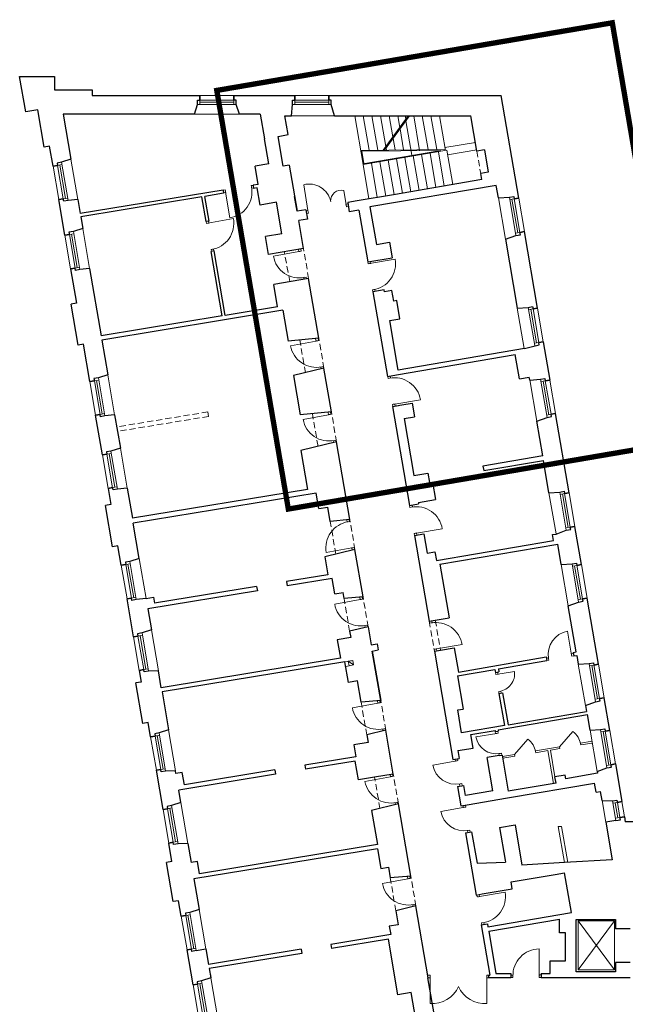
# Model space of a CAD drawing. Header units: centimetres. Extents: x 690840 to 714026, y 27673 to 40762.
# Tile 91 of 162: x 701322 to 701422, y 39016 to 39179. Entities that reach past the tile are written whole.
import ezdxf

# ---------------------------------------------------------------- set-up
doc = ezdxf.new("R2010")
doc.units = ezdxf.units.CM
doc.linetypes.add('DASHED', pattern=[19.05, 12.7, -6.35])
for name, color, linetype, lineweight in [('Drzwi i okna', 51, 'Continuous', 9), ('Kanały wentylacyjne', 3, 'Continuous', 9), ('Przekrojowa', 253, 'Continuous', 25), ('Ramka', 255, 'Continuous', 9), ('S3_obrys zakresu', 1, 'Continuous', 5), ('Widokowa', 140, 'Continuous', 9)]:
    doc.layers.add(name, color=color, linetype=linetype, lineweight=lineweight)

# ---------------------------------------------------------------- blocks, each defined once
blk = doc.blocks.new('zw$2918')
at = {"layer": 'Drzwi i okna', "color": 0}
for p, q in [((677.6, -373.9), (670.5, -375.1)), ((671.9, -383), (678.9, -381.8)), ((679, -382.8), (677.6, -373.9)), ((678.9, -381.8), (692.5, -466.2)), ((763.4, -360), (769.2, -359.1)), ((764.8, -368.9), (763.4, -360)), ((764.7, -367.9), (770.3, -367)), ((950.2, -441.6), (936.3, -357.3)), ((1076.8, -429.8), (1067.9, -376)), ((1075.3, -420.9), (1081.8, -419.8)), ((1075.3, -420.9), (1076.8, -429.8)), ((950.2, -441.6), (943.7, -442.7)), ((951.7, -450.5), (945.2, -451.6)), ((950.2, -441.6), (951.7, -450.5)), ((1076.8, -429.8), (1083.3, -428.7)), ((615.9, -484.8), (614.8, -478.3)), ((624.8, -483.3), (615.9, -484.8)), ((620.3, -484.1), (704.4, -468.5)), ((623.8, -483.5), (622.7, -477)), ((639.5, -569), (630.7, -570.5)), ((630.7, -570.5), (631.8, -576.8)), ((639.7, -575.5), (638.6, -569.1)), ((920.3, -577.2), (836.2, -592.7)), ((919, -570.3), (920.3, -577.2)), ((919.3, -577.4), (928.1, -575.7)), ((928.1, -575.7), (926.8, -568.6)), ((1148.8, -617.6), (1147.7, -611.1)), ((1157.7, -616.2), (1148.8, -617.6)), ((1153.2, -616.9), (1237.4, -602)), ((1156.7, -616.3), (1155.6, -609.8)), ((935, -662.8), (943.9, -661.2)), ((936, -662.7), (937, -668.3)), ((943.9, -661.2), (944.9, -667)), ((1171.8, -701.9), (1162.9, -703.4)), ((1162.9, -703.4), (1164, -709.8)), ((1171.8, -708.5), (1170.8, -702.1)), ((976.6, -872), (892.5, -887.5)), ((975.4, -865.1), (976.6, -872)), ((975.6, -872.2), (984.5, -870.6)), ((984.5, -870.6), (983.2, -863.5)), ((991.4, -957.7), (1000.2, -956.1)), ((992.3, -957.5), (993.4, -963.1)), ((1000.2, -956.1), (1001.3, -961.8)), ((1214.4, -995), (1213.3, -988.5)), ((1223.3, -993.5), (1214.4, -995)), ((1222.3, -993.7), (1221.2, -987.2)), ((1236.4, -1079.4), (1320.8, -1065.5)), ((1237.4, -1079.3), (1228.5, -1080.7)), ((1228.5, -1080.7), (1229.6, -1087.1)), ((1237.5, -1085.8), (1236.4, -1079.4)), ((1018.1, -1114.5), (934, -1130)), ((1016.6, -1106.5), (1018.1, -1114.5)), ((1017.1, -1114.7), (1026, -1113.1)), ((1026, -1113.1), (1024.7, -1106)), ((1032.8, -1200.2), (1041.7, -1198.5)), ((1033.8, -1200), (1035, -1206.3)), ((1041.7, -1198.5), (1042.8, -1204.4)), ((1286.2, -1419.9), (1285.2, -1413.4)), ((1295.1, -1418.5), (1286.2, -1419.9)), ((1294.1, -1418.6), (1293, -1412.1)), ((1079.3, -1467.8), (1078.1, -1461.3)), ((1078.3, -1468), (1087.1, -1466.4)), ((1087.1, -1466.4), (1086.1, -1460.7)), ((1308.2, -1504.4), (1392.6, -1490.5)), ((1309.2, -1504.2), (1300.4, -1505.7)), ((1300.4, -1505.7), (1301.4, -1512.1)), ((1309.3, -1510.8), (1308.2, -1504.4)), ((1094.6, -1553.4), (1010.4, -1568.4)), ((1093.6, -1553.5), (1102.4, -1552)), ((1095.9, -1561.1), (1094.6, -1553.4)), ((1102.4, -1552), (1103.7, -1559.1)), ((1120.8, -1715.6), (1122.3, -1723.7)), ((1130.1, -1722.2), (1128.8, -1714.9)), ((1122.3, -1723.7), (1038.2, -1739.1)), ((1121.3, -1723.8), (1130.1, -1722.2)), ((1137, -1809.3), (1145.8, -1807.7)), ((1138, -1809.1), (1139.1, -1815.5)), ((1145.8, -1807.7), (1146.9, -1813.6)), ((1351.6, -1801.4), (1350.5, -1794.9)), ((1360.5, -1799.9), (1351.6, -1801.4)), ((1359.5, -1800.1), (1358.4, -1793.6)), ((1818.8, -1907), (1805.9, -1828.1)), ((1373.6, -1885.8), (1458, -1871.9)), ((1374.6, -1885.7), (1365.7, -1887.1)), ((1365.7, -1887.1), (1366.8, -1893.5)), ((1374.7, -1892.2), (1373.6, -1885.8)), ((1817.9, -1901.6), (1819.4, -1910.5)), ((1824.5, -1901.5), (1818.1, -1902.6)), ((1819.4, -1910.5), (1825.8, -1909.4)), ((1742.2, -1915), (1735.7, -1916.1)), ((1743.5, -1922.9), (1737, -1924)), ((1742, -1914), (1743.5, -1922.9)), ((1568.7, -1970.2), (1567.6, -1963.7)), ((1568.7, -1970.2), (1630.4, -1960.2)), ((1577.6, -1968.8), (1568.7, -1970.2)), ((1575.6, -1969), (1574.5, -1962.5)), ((1585.5, -2025.1), (1578.6, -2026.3)), ((1578.6, -2026.3), (1579.6, -2032.7)), ((1586.5, -2031.5), (1585.5, -2025.1)), ((1180.6, -2064.7), (1096.5, -2080.2)), ((1179.1, -2056.7), (1180.6, -2064.7)), ((1179.6, -2064.9), (1188.4, -2063.3)), ((1188.4, -2063.3), (1187.1, -2056.2)), ((1195.3, -2150.4), (1204.2, -2148.8)), ((1196.3, -2150.2), (1197.3, -2155.8)), ((1204.2, -2148.8), (1205.2, -2154.5)), ((1572.8, -2164.4), (1503.7, -2175.8)), ((1568.4, -2165.1), (1567.3, -2158.6)), ((1568.4, -2165.1), (1577.2, -2163.6)), ((1577.2, -2163.6), (1576.2, -2157.1)), ((1579.3, -2231.1), (1588.2, -2229.7)), ((1580.4, -2237.5), (1579.3, -2231.1)), ((1588.2, -2229.7), (1589.2, -2236.1)), ((1440.3, -2254.8), (1361.5, -2268.6)), ((1434.7, -2249.2), (1435.8, -2255.6)), ((1434.8, -2255.8), (1443.7, -2254.2)), ((1443.7, -2254.2), (1442.6, -2247.8)), ((1220.8, -2300.3), (1222, -2307.2)), ((1229.9, -2305.8), (1228.6, -2298.7)), ((1222, -2307.2), (1137.9, -2322.7)), ((1221.1, -2307.4), (1229.9, -2305.8)), ((1448.1, -2331.5), (1456.9, -2330)), ((1449.1, -2331.4), (1450.2, -2337.9)), ((1456.9, -2330), (1458.1, -2336.5)), ((1236.8, -2392.9), (1245.6, -2391.2)), ((1237.8, -2392.7), (1238.9, -2399)), ((1245.6, -2391.2), (1246.7, -2397)), ((1466.6, -2407.6), (1387.8, -2421.4)), ((1461, -2402), (1462.2, -2408.4)), ((1461.2, -2408.5), (1470, -2407)), ((1470, -2407), (1468.9, -2400.6)), ((1474.4, -2484.3), (1483.3, -2482.8)), ((1475.4, -2484.1), (1476.5, -2490.6)), ((1483.3, -2482.8), (1484.4, -2489.3)), ((1279.5, -2643.3), (1195.4, -2658.8)), ((1278, -2635.3), (1279.5, -2643.3)), ((1278.5, -2643.5), (1287.4, -2641.9)), ((1287.4, -2641.9), (1286, -2634.6)), ((1515.7, -2701.9), (1600, -2687.6)), ((1507.8, -2703.3), (1506.6, -2696.3)), ((1516.7, -2701.7), (1507.8, -2703.3)), ((1514.5, -2695), (1515.7, -2701.9)), ((1294.2, -2729), (1303.1, -2727.4)), ((1295.2, -2728.8), (1296.4, -2735.1)), ((1303.1, -2727.4), (1304.2, -2733.2)), ((1531.2, -2787.4), (1522.3, -2788.9)), ((1522.3, -2788.9), (1523.3, -2794.9)), ((1530.2, -2787.6), (1531.2, -2793.6)), ((1712.5, -2960), (1712.1, -2874.5)), ((1352.7, -2961.1), (1346.2, -2961.1)), ((1346.2, -2969.1), (1352.6, -2969.1)), ((1352.6, -2969.1), (1352.5, -3054.6)), ((1352.6, -2970.1), (1352.7, -2961.1)), ((1539.7, -2970.1), (1539.7, -2961.1)), ((1539.7, -2961.1), (1546.2, -2961.1)), ((1546.2, -2969.1), (1539.7, -2969.1)), ((1539.7, -2969.1), (1539.8, -3054.6)), ((1625.6, -2960.5), (1619, -2960.5)), ((1625.6, -2968.5), (1619, -2968.5)), ((1625.6, -2959.5), (1625.6, -2968.5)), ((1712.5, -2959), (1712.5, -2968)), ((1719, -2960), (1712.5, -2960)), ((1712.5, -2968), (1719, -2968))]:
    blk.add_line(p, q, dxfattribs=at)
at = {"layer": 'Drzwi i okna', "color": 0, "ltscale": 1.6}
for p, q in [((1778.9, -2208.5), (1823.5, -2158.4)), ((1630.6, -2233.8), (1675.1, -2183.8))]:
    blk.add_line(p, q, dxfattribs=at)
for centre, radius, start, end in [((954.4, -427), 72.1, 11.9188, 104.5567), ((678.9, -380.6), 86.7, 279.0709, 10.6815), ((1059.5, -409.7), 34.7, 75.9366, 184.1291), ((619.1, -484.5), 86.7, 278.9985, 10.6091), ((921.5, -577.1), 86.7, 190.2929, 281.9036), ((1152, -617.3), 86.7, 278.5629, 10.1735), ((977.9, -872), 86.7, 190.2929, 281.9036), ((1235.2, -1079.4), 86.7, 9.2331, 100.8437), ((1019.4, -1114.5), 86.7, 190.2929, 281.9036), ((1307, -1504.4), 86.7, 9.2331, 100.8437), ((1095.7, -1553), 86.7, 98.6519, 190.2626), ((1123.5, -1723.6), 86.7, 190.2929, 281.9036), ((1372.3, -1885.9), 86.7, 9.2331, 100.8437), ((1573.2, -1968.6), 57.8, 276.9522, 8.388), ((1181.8, -2064.7), 86.7, 190.2929, 281.9036), ((1787, -2208.6), 62, 8.3094, 53.9766), ((1638.7, -2234), 62, 8.3094, 53.9766), ((1223.3, -2307.2), 86.7, 190.2929, 281.9036), ((1280.8, -2643.3), 86.7, 190.2929, 281.9036), ((1514.5, -2702.3), 86.7, 278.1541, 9.7648), ((1712.3, -2961.3), 86.7, 90.1458, 181.7564), ((1359.1, -2959.4), 95.4, 266.0716, 335.8764), ((1533.3, -2959.4), 95.4, 204.1236, 273.9284)]:
    blk.add_arc(centre, radius, start, end, dxfattribs=at)
at = {"layer": 'Drzwi i okna', "color": 0}
for centre, radius, start, end in [((755.5, -366), 78.2, 187.546, 190.8446), ((621.9, -492.7), 78.2, 278.1438, 281.4424), ((937.8, -653.4), 78.2, 98.7681, 102.0666), ((1154.7, -625.5), 78.2, 277.7082, 281.0068), ((994.1, -948.3), 78.2, 98.7681, 102.0666), ((1220.4, -1002.9), 78.2, 277.7082, 281.0068), ((1035.6, -1190.7), 78.2, 98.7681, 102.0666), ((1292.2, -1427.9), 78.2, 277.7082, 281.0068), ((1084.2, -1475.9), 78.2, 278.4889, 281.7875), ((1139.7, -1799.9), 78.2, 98.7681, 102.0666), ((1819.3, -1904.7), 77.8, 99.9306, 189.3047), ((1357.5, -1809.3), 78.2, 277.7082, 281.0068), ((1741.5, -1918.6), 78.2, 7.6634, 10.962), ((1198.1, -2141), 78.2, 98.7681, 102.0666), ((1570.3, -2164.2), 67.5, 189.8932, 279.8733), ((1569.9, -2153.5), 78.2, 277.7578, 281.0564), ((1437.9, -2254.4), 77.8, 190.5203, 279.8944), ((1452.6, -2332), 78.2, 98.2531, 101.5517), ((1239.5, -2383.4), 78.2, 98.7681, 102.0666), ((1464.2, -2407.1), 77.8, 190.5203, 279.8944), ((1479, -2484.8), 78.2, 98.2531, 101.5517), ((1297, -2719.6), 78.2, 98.7681, 102.0666), ((1525.4, -2779.5), 78.2, 97.9911, 101.2896), ((1430.8, -2965.8), 78.2, 178.2653, 181.5639), ((1461.5, -2965.8), 78.2, 358.4361, 1.7347), ((1634.4, -2963.8), 78.2, 358.6209, 1.9195)]:
    blk.add_arc(centre, radius, start, end, dxfattribs=at)
at = {"layer": 'Kanały wentylacyjne', "color": 0}
for p, q in [((1093.3, -1925.2), (1072.1, -1928.8)), ((1095.9, -1939.9), (1074.7, -1943.6)), ((1083.1, -1926.9), (1097.9, -1924.4)), ((1085.7, -1941.7), (1083.1, -1926.9)), ((1083.1, -1926.9), (1100.4, -1939.1)), ((1100.4, -1939.1), (1085.7, -1941.7)), ((1097.9, -1924.4), (1100.4, -1939.1))]:
    blk.add_line(p, q, dxfattribs=at)
at = {"layer": 'Przekrojowa', "color": 0, "ltscale": 1.6}
for p, q in [((20.1, -117.3), (0, 0)), ((0, 0), (115, 0)), ((115, 0), (115, -45)), ((115, -45), (239, -45)), ((239, -45), (239, -63)), ((239, -63), (594, -63)), ((706, -63), (907, -63)), ((1019, -63), (1586.8, -63)), ((1644.6, -401), (1586.8, -63)), ((575.7, -125), (586.2, -92.8)), ((724.3, -125), (713.8, -92.8)), ((896.4, -129.9), (899.2, -92.8)), ((1038.1, -129.9), (1026.8, -92.8)), ((60.2, -110.4), (20.1, -117.3)), ((81.1, -232.8), (60.2, -110.4)), ((575.7, -125), (143.8, -125)), ((143.8, -125), (169.2, -273.1)), ((792.8, -125), (724.3, -125)), ((792.8, -125), (806.6, -205.4)), ((884.5, -192.1), (873.9, -129.9)), ((873.9, -129.9), (896.4, -129.9)), ((1038.1, -129.9), (1048.7, -129.9)), ((1048.7, -129.9), (1487.3, -129.9)), ((1506.9, -246.1), (1487.3, -129.9)), ((852, -197.7), (884.5, -192.1)), ((820.8, -288.6), (806.6, -205.4)), ((868.8, -296.3), (852, -197.7)), ((98.9, -229.8), (81.1, -232.8)), ((110.2, -295.8), (98.9, -229.8)), ((1531.7, -241.8), (1506.9, -246.1)), ((1531.7, -241.8), (1544.4, -315.9)), ((169.2, -273.1), (138.2, -283.2)), ((820.8, -288.6), (776, -296.3)), ((786.2, -356.1), (776, -296.3)), ((888.5, -292.9), (868.8, -296.3)), ((888.5, -292.9), (914.4, -444.3)), ((1544.4, -315.9), (1519.4, -320.2)), ((1522.7, -340.3), (1519.4, -320.2)), ((786.2, -356.1), (769.2, -358.9)), ((1522.7, -340.3), (1231.6, -390.1)), ((670.5, -375.1), (199.8, -452.3)), ((672.2, -385.2), (610.1, -395.3)), ((670.5, -375.1), (672.2, -385.2)), ((769.2, -358.9), (770.9, -369)), ((782.8, -367), (770.9, -369)), ((792.5, -424.2), (782.8, -367)), ((1570.5, -359.3), (1154.5, -430.4)), ((1577.8, -400.7), (1570.5, -359.3)), ((149.1, -523.5), (129, -406.2)), ((191.8, -405.2), (159.6, -408.7)), ((191.8, -405.2), (199.8, -452.3)), ((600.2, -397), (201.5, -462.3)), ((614.1, -478.4), (600.2, -397)), ((624, -476.8), (610.1, -395.3)), ((846.8, -414.9), (792.5, -424.2)), ((864.5, -518.4), (846.8, -414.9)), ((914.4, -444.3), (906.1, -395.8)), ((1112.7, -410.4), (1081.1, -415.8)), ((1081.1, -415.8), (1086.3, -446.4)), ((1231.6, -390.1), (1112.7, -410.4)), ((1577.8, -400.7), (1613.9, -398.4)), ((943.1, -439.4), (914.4, -444.3)), ((943.1, -439.4), (948.3, -470)), ((1117.9, -441), (1086.3, -446.4)), ((1117.9, -441), (1147.1, -611.2)), ((1154.5, -430.4), (1175.6, -553.6)), ((201.5, -462.3), (208.1, -500.8)), ((624, -476.8), (614.1, -478.4)), ((948.3, -470), (919.7, -474.9)), ((935.4, -567.2), (919.7, -474.9)), ((208.1, -500.8), (177.1, -510.9)), ((864.5, -518.4), (810.2, -527.7)), ((1706.6, -763.8), (1663.4, -511.4)), ((820.4, -586.8), (810.2, -527.7)), ((1175.6, -553.6), (1218.5, -546.3)), ((1218.5, -546.3), (1227.3, -597.5)), ((1600.9, -536.9), (1635.4, -524.1)), ((1600.9, -536.9), (1639.6, -763.5)), ((640.8, -575.3), (631, -576.9)), ((667.3, -789.3), (631, -576.9)), ((677.2, -787.7), (640.8, -575.3)), ((935.4, -567.2), (820.4, -586.8)), ((1147.1, -611.2), (1227.3, -597.5)), ((168, -633.9), (187.4, -747.3)), ((230.7, -632.9), (198.5, -636.4)), ((230.7, -632.9), (268.6, -854.6)), ((952.3, -665.7), (837.2, -685.4)), ((986, -863), (952.3, -665.7)), ((849.8, -759.3), (837.2, -685.4)), ((1201.3, -703.4), (1164, -709.8)), ((1164, -709.8), (1211.7, -988.7)), ((1202.4, -709.9), (1201.3, -703.4)), ((1226.8, -705.7), (1202.4, -709.9)), ((1232.8, -740.6), (1226.8, -705.7)), ((1242.7, -738.9), (1232.8, -740.6)), ((1253, -799.1), (1242.7, -738.9)), ((187.4, -747.3), (169.6, -750.3)), ((192.7, -885.4), (169.6, -750.3)), ((867.8, -770.8), (271, -868.7)), ((849.8, -759.3), (677.2, -787.7)), ((867.8, -770.8), (885.2, -872.3)), ((1639.6, -763.5), (1676, -761.1)), ((667.3, -789.3), (268.6, -854.6)), ((1219.4, -804.8), (1253, -799.1)), ((1247.4, -967.4), (1219.4, -804.8)), ((1182.4, -817.2), (1182.4, -817.2)), ((271, -868.7), (290.5, -982.8)), ((986, -863), (885.2, -872.3)), ((1725.5, -874.2), (1747, -1000.4)), ((210.4, -882.3), (192.7, -885.4)), ((231.5, -1005.5), (210.4, -882.3)), ((1663.3, -896.3), (1247.4, -967.4)), ((1242.1, -983.5), (1633.1, -916.7)), ((1646.8, -996.7), (1633.1, -916.7)), ((1002.9, -961.6), (902.6, -986)), ((1027.5, -1105.5), (1002.9, -961.6)), ((290.5, -982.8), (259.5, -992.9)), ((902.6, -986), (924.6, -1115)), ((1211.7, -988.7), (1242.1, -983.5)), ((1646.8, -996.7), (1679.4, -991.1)), ((1681, -1001), (1679.4, -991.1)), ((1681, -1001), (1716.4, -997.7)), ((1228.6, -1087.3), (1259, -1082.1)), ((1228.6, -1087.3), (1248.8, -1083.8)), ((1228.6, -1087.3), (1284.5, -1413.5)), ((1259, -1082.1), (1293.5, -1076.2)), ((1293.5, -1076.2), (1301.3, -1121.5)), ((272.8, -1247), (250.4, -1115.9)), ((313.1, -1114.9), (280.9, -1118.4)), ((313.1, -1114.9), (331.8, -1224.3)), ((1027.5, -1105.5), (924.6, -1115)), ((1266.8, -1127.4), (1301.3, -1121.5)), ((1266.8, -1127.4), (1298.9, -1314.7)), ((1704.1, -1135.7), (1737.9, -1123.4)), ((1810.6, -1372), (1765.9, -1110.8)), ((1723.7, -1250.3), (1704.1, -1135.7)), ((331.8, -1224.3), (300.8, -1234.4)), ((328.7, -1206.3), (331.8, -1224.3)), ((1044.3, -1204), (926.5, -1232.8)), ((1088.2, -1460.3), (1044.3, -1204)), ((926.5, -1232.8), (948.4, -1361.1)), ((1723.7, -1250.3), (1526.9, -1284)), ((1526.9, -1284), (1529.3, -1298.8)), ((1529.3, -1298.8), (1726.2, -1265.1)), ((1744.4, -1371.7), (1726.2, -1265.1)), ((1298.9, -1314.7), (1345.2, -1306.8)), ((1345.2, -1306.8), (1350.6, -1338.3)), ((291.7, -1357.4), (300.8, -1410.7)), ((354.4, -1356.4), (322.2, -1359.9)), ((354.4, -1356.4), (371.4, -1455.7)), ((948.4, -1361.1), (371.4, -1455.7)), ((1350.6, -1338.3), (1360.5, -1336.6)), ((1360.5, -1336.6), (1370.3, -1393.8)), ((977.1, -1372.9), (374.1, -1471.7)), ((985.8, -1424), (977.1, -1372.9)), ((1314.1, -1403.4), (1370.3, -1393.8)), ((1744.4, -1371.7), (1780, -1369.3)), ((300.8, -1410.7), (283, -1413.7)), ((306.3, -1549.7), (283, -1413.7)), ((985.8, -1424), (1015.4, -1419)), ((1023.5, -1466.3), (1015.4, -1419)), ((1284.5, -1413.5), (1314.9, -1408.3)), ((1314.1, -1403.4), (1314.9, -1408.3)), ((394, -1588), (374.1, -1471.7)), ((1088.2, -1460.3), (1023.5, -1466.3)), ((1851, -1608.5), (1829.5, -1482.4)), ((1301.4, -1512.1), (1331.8, -1506.9)), ((1301.4, -1512.1), (1349.9, -1795)), ((1331.8, -1506.9), (1342.8, -1571)), ((1755.8, -1509.6), (1767.7, -1507.6)), ((1759.2, -1529.2), (1755.8, -1509.6)), ((1767.7, -1507.6), (1801.4, -1495)), ((324, -1546.7), (306.3, -1549.7)), ((335, -1610.7), (324, -1546.7)), ((1373.3, -1595.2), (1759.2, -1529.2)), ((1385.2, -1607.3), (1773.4, -1541)), ((1784.9, -1608.2), (1773.4, -1541)), ((394, -1588), (363, -1598.1)), ((1105, -1558.9), (1005.9, -1583.1)), ((1005.9, -1583.1), (1016, -1642.1)), ((1131.6, -1714.6), (1105, -1558.9)), ((1342.8, -1571), (1368.4, -1566.6)), ((1368.4, -1566.6), (1373.3, -1595.2)), ((1385.2, -1607.3), (1415.4, -1783.7)), ((1784.9, -1608.2), (1820.4, -1605.9)), ((1016, -1642.1), (879.6, -1664.5)), ((1030.2, -1654), (882, -1678.3)), ((1039, -1705.1), (1030.2, -1654)), ((780.9, -1680.6), (444.6, -1735.8)), ((780.9, -1680.6), (783.3, -1694.4)), ((879.6, -1664.5), (882, -1678.3)), ((416.6, -1720.1), (441.3, -1716.1)), ((783.3, -1694.4), (422.3, -1753.6)), ((441.3, -1716.1), (444.6, -1735.8)), ((1039, -1705.1), (1065.6, -1700.6)), ((1069, -1720.4), (1065.6, -1700.6)), ((1131.6, -1714.6), (1069, -1720.4)), ((1907.2, -1936.8), (1869.9, -1718.9)), ((375.3, -1846.3), (353.9, -1721.1)), ((416.6, -1720.1), (384.4, -1723.7)), ((1808.1, -1744.1), (1841.9, -1731.6)), ((1834, -1895.8), (1808.1, -1744.1)), ((422.3, -1753.6), (434.3, -1823.6)), ((1369.8, -1791.6), (1415.4, -1783.8)), ((1148.5, -1813.2), (1087.4, -1828.1)), ((1148.5, -1813.2), (1158.6, -1872.4)), ((1349.9, -1795), (1369.8, -1791.6)), ((434.3, -1823.6), (403.3, -1833.7)), ((1090.9, -1848.4), (1046.5, -1856)), ((1087.4, -1828.1), (1090.9, -1848.4)), ((1046.5, -1856), (1057, -1917.1)), ((1158.6, -1872.4), (1178.3, -1869)), ((1178.3, -1869), (1181.9, -1889.7)), ((1162.2, -1893.1), (1181.9, -1889.7)), ((1162.2, -1893.1), (1190, -2055.7)), ((1190, -2055.7), (1162.2, -1893.1)), ((1366.8, -1893.5), (1386.7, -1890.1)), ((1366.8, -1893.5), (1427.9, -2250.3)), ((1386.7, -1890.1), (1432.3, -1882.3)), ((1432.3, -1882.3), (1445.9, -1962.2)), ((1445.9, -1962.2), (1735.1, -1912.7)), ((1735.1, -1912.7), (1737.1, -1924.6)), ((1823.8, -1897.6), (1834, -1895.8)), ((1823.8, -1897.6), (1825.8, -1909.4)), ((1825.8, -1909.4), (1836.1, -1907.7)), ((1836.1, -1907.7), (1841, -1936.4)), ((1057, -1917.1), (466.8, -2013.8)), ((1072.1, -1928.8), (469.2, -2027.6)), ((1083.8, -1996.7), (1072.1, -1928.8)), ((1577.8, -1951.8), (1737.1, -1924.6)), ((1841, -1936.4), (1876.5, -1934.1)), ((394.2, -1956.7), (400.7, -1995.2)), ((457.3, -1957.9), (424.7, -1959.2)), ((466.8, -2013.8), (457.3, -1957.9)), ((1443, -1974.9), (1566, -1953.8)), ((1443, -1974.9), (1461.8, -2084.3)), ((1566, -1953.8), (1567.6, -1963.7)), ((1567.6, -1963.7), (1579.5, -1961.7)), ((1577.8, -1951.8), (1579.5, -1961.7)), ((400.7, -1995.2), (383, -1998.2)), ((405.7, -2131.3), (383, -1998.2)), ((1113.3, -1991.7), (1083.8, -1996.7)), ((1125.3, -2061.7), (1113.3, -1991.7)), ((469.2, -2027.6), (490.6, -2152.8)), ((1579.5, -2032.7), (1591.3, -2030.7)), ((1579.5, -2032.7), (1597.6, -2138.1)), ((1591.3, -2030.7), (1609.4, -2136.1)), ((1190, -2055.7), (1125.3, -2061.7)), ((1864.2, -2072.4), (1898, -2059.9)), ((1864.2, -2072.4), (1867.6, -2092)), ((1944.4, -2154.6), (1926, -2047.2)), ((1443.8, -2087.3), (1461.8, -2084.3)), ((1456.6, -2162.2), (1443.8, -2087.3)), ((1576.5, -2153), (1871.2, -2102.6)), ((1609.4, -2136.1), (1867.6, -2092)), ((1880, -2154.2), (1871.2, -2102.6)), ((423.5, -2128.2), (405.7, -2131.3)), ((431.6, -2175.6), (423.5, -2128.2)), ((1597.6, -2138.1), (1456.6, -2162.2)), ((490.6, -2152.8), (459.6, -2162.9)), ((1206.8, -2154.3), (1143.8, -2169.6)), ((1143.8, -2169.6), (1148, -2194.6)), ((1231.4, -2298.2), (1206.8, -2154.3)), ((1486.8, -2168.3), (1566.6, -2154.7)), ((1494.4, -2212.7), (1486.8, -2168.3)), ((1566.6, -2154.7), (1567.3, -2158.6)), ((1567.3, -2158.6), (1577.1, -2156.9)), ((1576.5, -2153), (1577.1, -2156.9)), ((1880, -2154.2), (1913.8, -2152)), ((1148, -2194.6), (1101.7, -2202.5)), ((1101.7, -2202.5), (1108.3, -2241.1)), ((1443.7, -2221.3), (1494.4, -2212.7)), ((1443.7, -2221.3), (1448.1, -2246.9)), ((1580.4, -2237.5), (1540.9, -2244.3)), ((1580.4, -2237.5), (1590.2, -2235.8)), ((1590.2, -2235.8), (1610, -2355.2)), ((1108.3, -2241.1), (939.6, -2268.7)), ((939.6, -2268.7), (941.9, -2282.5)), ((1105.7, -2255.7), (942.1, -2282.5)), ((1116.4, -2317.8), (1105.7, -2255.7)), ((1427.9, -2250.3), (1448.1, -2246.9)), ((1559.1, -2353.8), (1540.9, -2244.3)), ((1963.3, -2265), (1984.5, -2389.1)), ((472.5, -2415.1), (450.5, -2285.9)), ((513.6, -2287.2), (481, -2288.5)), ((515.2, -2297), (513.6, -2287.2)), ((536, -2293.6), (515.2, -2297)), ((843.2, -2298.7), (524.5, -2351)), ((542.8, -2333.8), (536, -2293.6)), ((840.9, -2284.9), (542.8, -2333.8)), ((840.9, -2284.9), (843.2, -2298.7)), ((1231.4, -2298.2), (1169.6, -2308.7)), ((1797.7, -2301.8), (1764.2, -2307.5)), ((1799.8, -2313.6), (1797.7, -2301.8)), ((1904.2, -2295.8), (1799.8, -2313.6)), ((1903.1, -2289.6), (1935.3, -2277.7)), ((1903.1, -2289.6), (1904.2, -2295.8)), ((1169.6, -2308.7), (1116.4, -2317.8)), ((1607.4, -2376.9), (1894.2, -2327.9)), ((1767.8, -2328.2), (1610, -2355.2)), ((1767.8, -2328.2), (1764.2, -2307.5)), ((1899.4, -2358.5), (1894.2, -2327.9)), ((531.5, -2392.3), (524.5, -2351)), ((1443.1, -2339), (1463.3, -2335.6)), ((1443.1, -2339), (1454.1, -2403.1)), ((1468.9, -2369.2), (1463.3, -2335.6)), ((1559.1, -2353.8), (1468.9, -2369.2)), ((1899.4, -2358.5), (1914.5, -2355.9)), ((1919.6, -2385.9), (1914.5, -2355.9)), ((531.5, -2392.3), (500.6, -2402.4)), ((1248.3, -2396.7), (1159.9, -2418.3)), ((1288.9, -2634.3), (1248.3, -2396.7)), ((1454.1, -2403.1), (1474.3, -2399.7)), ((1474.3, -2399.7), (1607.4, -2376.9)), ((1919.6, -2385.9), (1953.9, -2386.5)), ((1159.9, -2418.3), (1179.1, -2530.4)), ((1965, -2451.5), (1931.8, -2457.2)), ((1931.8, -2457.2), (1952.9, -2580.6)), ((1931.8, -2457.2), (1932.7, -2462.3)), ((1993, -2438.8), (1993.9, -2444.3)), ((1993, -2438.8), (1995.8, -2455.3)), ((2046.2, -2455.3), (1995.8, -2455.3)), ((1469.3, -2491.8), (1489.5, -2488.4)), ((1469.3, -2491.8), (1504.5, -2696.8)), ((1489.5, -2488.4), (1507.2, -2591.9)), ((1581.5, -2474.7), (1632.8, -2465.9)), ((1581.5, -2474.7), (1599.9, -2582.3)), ((1632.8, -2465.9), (1655.4, -2598)), ((501.9, -2586.6), (491.4, -2525.5)), ((554.5, -2526.7), (522, -2528)), ((554.5, -2526.7), (565.3, -2589.8)), ((1179.2, -2544.6), (574.5, -2643.7)), ((1179.1, -2530.4), (592.9, -2626.5)), ((1179.2, -2544.6), (1190.3, -2609.6)), ((501.9, -2586.6), (484.1, -2589.6)), ((506.2, -2718.7), (484.1, -2589.6)), ((586, -2586.4), (565.3, -2589.8)), ((592.9, -2626.5), (586, -2586.4)), ((1507.2, -2591.9), (1600.9, -2588.2)), ((1599.9, -2582.3), (1600.9, -2588.2)), ((1795.1, -2589.8), (1655.4, -2598)), ((1952.9, -2580.6), (1795.1, -2589.8)), ((1190.3, -2609.6), (1215.2, -2605.3)), ((1215.2, -2605.3), (1221.2, -2640.6)), ((1764.3, -2629.1), (1795.8, -2623.7)), ((1818.2, -2754.8), (1795.8, -2623.7)), ((574.5, -2643.7), (591.7, -2744.2)), ((1288.9, -2634.3), (1221.2, -2640.6)), ((1619.4, -2653.9), (1764.3, -2629.1)), ((1623.2, -2676.5), (1619.4, -2653.9)), ((1524.7, -2693.4), (1623.2, -2676.5)), ((523.9, -2715.7), (506.2, -2718.7)), ((532.7, -2767), (523.9, -2715.7)), ((1504.5, -2696.8), (1524.7, -2693.4)), ((591.7, -2744.2), (560.7, -2754.3)), ((1305.8, -2732.9), (1239.8, -2748.9)), ((1239.8, -2748.9), (1247.6, -2794.5)), ((1346.2, -2969.1), (1305.8, -2732.9)), ((1543.2, -2801.8), (1818.2, -2754.8)), ((1545.7, -2816.2), (1778.5, -2776.4)), ((1778.5, -2821.3), (1778.5, -2776.4)), ((1834.3, -2949.8), (1834.3, -2777)), ((1834.3, -2777), (1963.9, -2777)), ((1963.9, -2777), (1963.9, -2808.1)), ((1247.6, -2794.5), (1218, -2799.6)), ((1218, -2799.6), (1222.7, -2827.2)), ((1521.4, -2795.4), (1541.5, -2792)), ((1521.4, -2795.4), (1549.7, -2961.1)), ((1541.6, -2791.9), (1543.2, -2801.8)), ((1545.7, -2816.2), (1569.5, -2955.1)), ((1798.5, -2821.3), (1778.5, -2821.3)), ((1798.5, -2913.3), (1798.5, -2821.3)), ((2011.9, -2808.1), (1963.9, -2808.1)), ((1222.7, -2827.2), (1025.6, -2859.6)), ((1215.3, -2842.4), (1028, -2873.1)), ((1246.6, -3025.7), (1215.3, -2842.4)), ((571.3, -2992.7), (551.6, -2877.4)), ((582.2, -2880), (614, -2874.6)), ((614, -2874.6), (622.7, -2925.6)), ((927.6, -2875.6), (622.7, -2925.6)), ((927.6, -2875.6), (930, -2889.1)), ((1025.6, -2859.6), (1028, -2873.1)), ((930, -2889.1), (625, -2939.1)), ((1748.5, -2955.1), (1748.5, -2913.3)), ((1748.5, -2913.3), (1798.5, -2913.3)), ((625, -2939.1), (630.3, -2970)), ((1963.9, -2949.8), (1834.3, -2949.8)), ((2011.9, -2919.1), (1963.9, -2919.1)), ((1963.9, -2919.1), (1963.9, -2949.8)), ((630.3, -2970), (599.3, -2980)), ((627.8, -2955), (630.3, -2970)), ((1344.5, -2969.1), (1368.1, -3107.1)), ((1346.2, -2969.1), (1344.5, -2969.1)), ((1546.2, -2969.1), (1546.2, -2961.1)), ((1546.2, -2961.1), (1549.7, -2961.1)), ((1619, -2969.1), (1546.2, -2969.1)), ((1569.5, -2955.1), (1619, -2955.1)), ((1619, -2955.1), (1619, -2969.1)), ((1719, -2955.1), (1748.5, -2955.1)), ((1719, -2955.1), (1719, -2969.1)), ((1787.9, -2969.1), (1719, -2969.1)), ((2011.9, -2969.1), (1787.9, -2969.1)), ((1290, -3018.3), (1246.6, -3025.7)), ((1305.1, -3106.7), (1290, -3018.3))]:
    blk.add_line(p, q, dxfattribs=at)
at = {"layer": 'Przekrojowa', "color": 0}
for p, q in [((594, -78), (594, -63)), ((594, -63), (594, -78)), ((706, -78), (706, -63)), ((706, -63), (706, -78)), ((907, -78), (907, -63)), ((907, -63), (907, -78)), ((1019, -78), (1019, -63)), ((1019, -63), (1019, -78)), ((586.2, -92.8), (586.2, -78)), ((586.2, -78), (594, -78)), ((713.8, -78), (706, -78)), ((713.8, -92.8), (713.8, -78)), ((899.2, -92.8), (899.2, -78)), ((899.2, -78), (907, -78)), ((1026.8, -78), (1019, -78)), ((1026.8, -92.8), (1026.8, -78)), ((138.2, -283.2), (123.6, -285.7)), ((123.6, -285.7), (124.9, -293.3)), ((124.9, -293.3), (110.2, -295.8)), ((110.2, -295.8), (124.9, -293.3)), ((143.8, -403.7), (129, -406.2)), ((129, -406.2), (143.8, -403.7)), ((145.1, -411.4), (143.8, -403.7)), ((159.7, -408.9), (145.1, -411.4)), ((1613.9, -398.4), (1628.5, -395.9)), ((1628.5, -395.9), (1629.8, -403.6)), ((1629.8, -403.6), (1644.6, -401)), ((1644.6, -401), (1629.8, -403.6)), ((177.1, -510.9), (162.5, -513.3)), ((162.5, -513.3), (163.8, -521)), ((1648.7, -513.9), (1663.4, -511.4)), ((1663.4, -511.4), (1648.7, -513.9)), ((1650, -521.6), (1648.7, -513.9)), ((163.8, -521), (149.1, -523.5)), ((149.1, -523.5), (163.8, -521)), ((1635.4, -524.1), (1650, -521.6)), ((182.7, -631.4), (168, -633.9)), ((168, -633.9), (182.7, -631.4)), ((184, -639.1), (182.7, -631.4)), ((198.6, -636.6), (184, -639.1)), ((1676, -761.1), (1690.5, -758.6)), ((1690.5, -758.6), (1691.9, -766.3)), ((1691.9, -766.3), (1706.6, -763.8)), ((1706.6, -763.8), (1691.9, -766.3)), ((1710.7, -876.7), (1725.5, -874.2)), ((1725.5, -874.2), (1710.7, -876.7)), ((1663.3, -896.3), (1712, -884.4)), ((1712, -884.4), (1710.7, -876.7)), ((246.2, -1003), (231.5, -1005.5)), ((231.5, -1005.5), (246.2, -1003)), ((259.5, -992.9), (244.9, -995.4)), ((244.9, -995.4), (246.2, -1003)), ((1716.4, -997.7), (1731, -995.2)), ((1731, -995.2), (1732.3, -1002.9)), ((1732.3, -1002.9), (1747, -1000.4)), ((1747, -1000.4), (1732.3, -1002.9)), ((265.1, -1113.4), (250.4, -1115.9)), ((250.4, -1115.9), (265.1, -1113.4)), ((266.4, -1121.1), (265.1, -1113.4)), ((281, -1118.6), (266.4, -1121.1)), ((1737.9, -1123.4), (1752.5, -1120.9)), ((1751.2, -1113.3), (1765.9, -1110.8)), ((1765.9, -1110.8), (1751.2, -1113.3)), ((1752.5, -1120.9), (1751.2, -1113.3)), ((287.5, -1244.5), (272.8, -1247)), ((272.8, -1247), (287.5, -1244.5)), ((300.8, -1234.4), (286.2, -1236.8)), ((286.2, -1236.8), (287.5, -1244.5)), ((306.4, -1354.9), (291.7, -1357.4)), ((291.7, -1357.4), (306.4, -1354.9)), ((307.7, -1362.6), (306.4, -1354.9)), ((322.3, -1360.1), (307.7, -1362.6)), ((1780, -1369.3), (1794.5, -1366.8)), ((1794.5, -1366.8), (1795.9, -1374.5)), ((1795.9, -1374.5), (1810.6, -1372)), ((1810.6, -1372), (1795.9, -1374.5)), ((1814.7, -1484.9), (1829.5, -1482.4)), ((1829.5, -1482.4), (1814.7, -1484.9)), ((1816, -1492.5), (1814.7, -1484.9)), ((1801.4, -1495), (1816, -1492.5)), ((349.7, -1608.2), (335, -1610.7)), ((335, -1610.7), (349.7, -1608.2)), ((363, -1598.1), (348.4, -1600.6)), ((348.4, -1600.6), (349.7, -1608.2)), ((1820.4, -1605.9), (1835, -1603.4)), ((1835, -1603.4), (1836.3, -1611.1)), ((1836.3, -1611.1), (1851, -1608.5)), ((1851, -1608.5), (1836.3, -1611.1)), ((368.6, -1718.6), (353.9, -1721.1)), ((353.9, -1721.1), (368.6, -1718.6)), ((369.9, -1726.3), (368.6, -1718.6)), ((1855.2, -1721.5), (1869.9, -1718.9)), ((1869.9, -1718.9), (1855.2, -1721.5)), ((384.5, -1723.8), (369.9, -1726.3)), ((1841.9, -1731.6), (1856.5, -1729.1)), ((1856.5, -1729.1), (1855.2, -1721.5)), ((390, -1843.8), (375.3, -1846.3)), ((375.3, -1846.3), (390, -1843.8)), ((403.3, -1833.7), (388.7, -1836.1)), ((388.7, -1836.1), (390, -1843.8)), ((1876.5, -1934.1), (1891.1, -1931.7)), ((1891.1, -1931.7), (1892.4, -1939.3)), ((1892.4, -1939.3), (1907.2, -1936.8)), ((1907.2, -1936.8), (1892.4, -1939.3)), ((408.9, -1954.2), (394.2, -1956.7)), ((394.2, -1956.7), (408.9, -1954.2)), ((410.2, -1961.9), (408.9, -1954.2)), ((424.8, -1959.4), (410.2, -1961.9)), ((1898, -2059.9), (1912.6, -2057.4)), ((1911.3, -2049.7), (1926, -2047.2)), ((1926, -2047.2), (1911.3, -2049.7)), ((1912.6, -2057.4), (1911.3, -2049.7)), ((446.3, -2173), (431.6, -2175.6)), ((431.6, -2175.6), (446.3, -2173)), ((459.6, -2162.9), (445, -2165.4)), ((445, -2165.4), (446.3, -2173)), ((1913.8, -2152), (1928.4, -2149.5)), ((1928.4, -2149.5), (1929.7, -2157.2)), ((1929.7, -2157.2), (1944.4, -2154.6)), ((1944.4, -2154.6), (1929.7, -2157.2)), ((1948.6, -2267.6), (1963.3, -2265)), ((1963.3, -2265), (1948.6, -2267.6)), ((1949.9, -2275.2), (1948.6, -2267.6)), ((465.2, -2283.4), (450.5, -2285.9)), ((450.5, -2285.9), (465.2, -2283.4)), ((466.5, -2291.1), (465.2, -2283.4)), ((481.1, -2288.6), (466.5, -2291.1)), ((1935.3, -2277.7), (1949.9, -2275.2)), ((1953.9, -2386.5), (1968.5, -2384)), ((1953.9, -2386.5), (1968.5, -2384)), ((1968.5, -2384), (1969.8, -2391.6)), ((1969.8, -2391.6), (1984.5, -2389.1)), ((1984.5, -2389.1), (1969.8, -2391.6)), ((487.3, -2412.6), (472.5, -2415.1)), ((472.5, -2415.1), (487.3, -2412.6)), ((500.6, -2402.4), (486, -2404.9)), ((486, -2404.9), (487.3, -2412.6)), ((1965, -2451.5), (1979.6, -2449)), ((1978.3, -2441.4), (1993, -2438.8)), ((1993, -2438.8), (1978.3, -2441.4)), ((1979.6, -2449), (1978.3, -2441.4)), ((506.1, -2523), (491.4, -2525.5)), ((491.4, -2525.5), (506.1, -2523)), ((507.5, -2530.6), (506.1, -2523)), ((522, -2528.1), (507.5, -2530.6)), ((560.7, -2754.3), (546.1, -2756.8)), ((546.1, -2756.8), (547.4, -2764.4)), ((547.4, -2764.4), (532.7, -2767)), ((532.7, -2767), (547.4, -2764.4)), ((566.3, -2874.8), (551.6, -2877.4)), ((551.6, -2877.4), (566.3, -2874.8)), ((567.6, -2882.5), (566.3, -2874.8)), ((582.2, -2880), (567.6, -2882.5)), ((599.3, -2980), (584.7, -2982.5)), ((584.7, -2982.5), (586, -2990.2)), ((586, -2990.2), (571.3, -2992.7)), ((571.3, -2992.7), (586, -2990.2))]:
    blk.add_line(p, q, dxfattribs=at)
at = {"layer": 'Widokowa', "color": 0, "ltscale": 1.6}
for p, q in [((706, -63), (594, -63)), ((1019, -63), (907, -63)), ((724.3, -125), (575.7, -125)), ((1038.1, -129.9), (896.4, -129.9)), ((1104.1, -129.9), (1131.6, -290.7)), ((1132.5, -129.9), (1152, -243.5)), ((1160.9, -129.9), (1180.3, -243.2)), ((1189.3, -129.9), (1206.7, -231.2)), ((1198.1, -242.9), (1280.4, -129.9)), ((1202.6, -243.2), (1285, -129.9)), ((1217.7, -129.9), (1229.7, -199.6)), ((1246.2, -129.9), (1252.7, -168)), ((1270.2, -129.9), (1272.1, -141.3)), ((1273, -146.5), (1292.4, -260.2)), ((1298.6, -129.9), (1318.2, -244.7)), ((1327, -129.9), (1346, -241.4)), ((1355.4, -129.9), (1374.4, -241.1)), ((1383.8, -129.9), (1403.3, -244.3)), ((1253.6, -173.2), (1265.4, -242.3)), ((1230.6, -204.8), (1237, -242.6)), ((1401.5, -234.5), (1501.9, -217.7)), ((1123.6, -243.8), (1402.8, -240.8)), ((1124.1, -246.8), (1387.5, -243.9)), ((1134.1, -287.3), (1127.1, -246.8)), ((1387.5, -243.9), (1131.1, -287.8)), ((1407.6, -243.5), (1131.6, -290.7)), ((1207.6, -236.4), (1208.7, -242.9)), ((1324.8, -257.7), (1344.2, -370.8)), ((1352.4, -253), (1371.8, -366.1)), ((1380, -248.3), (1399.4, -361.4)), ((1407.6, -243.5), (1427, -356.7)), ((1410.2, -258.4), (1506.2, -242.4)), ((169.2, -273.1), (191.8, -405.2)), ((1131.6, -290.7), (1151, -403.9)), ((1159.2, -286), (1178.6, -399.2)), ((1186.8, -281.3), (1206.2, -394.4)), ((1214.4, -276.6), (1233.8, -389.7)), ((1242, -271.9), (1261.4, -385)), ((1269.6, -267.1), (1289, -380.3)), ((1297.2, -262.4), (1316.6, -375.6)), ((110.2, -295.8), (129, -406.2)), ((1600.9, -536.9), (1577.8, -400.7)), ((1663.4, -511.4), (1644.6, -401)), ((208.1, -500.8), (230.7, -632.9)), ((149.1, -523.5), (168, -633.9)), ((1662.4, -896.5), (1639.6, -763.5)), ((1725.5, -874.2), (1706.6, -763.8)), ((290.5, -982.8), (313.1, -1114.9)), ((1704.1, -1135.7), (1680.9, -1000.1)), ((1765.9, -1110.8), (1747, -1000.4)), ((231.5, -1005.5), (250.4, -1115.9)), ((331.8, -1224.3), (354.4, -1356.4)), ((272.8, -1247), (291.7, -1357.4)), ((1767.6, -1507.4), (1744.4, -1371.7)), ((1829.5, -1482.4), (1810.6, -1372)), ((394, -1588), (416.6, -1720.1)), ((335, -1610.7), (353.9, -1721.1)), ((1808.1, -1744.1), (1784.9, -1608.2)), ((1869.9, -1718.9), (1851, -1608.5)), ((375.3, -1846.3), (394.2, -1956.7)), ((434.3, -1823.6), (457.3, -1957.9)), ((1864.2, -2072.4), (1841, -1936.4)), ((1926, -2047.2), (1907.2, -1936.8)), ((490.6, -2152.8), (513.6, -2287.2)), ((1903.1, -2289.6), (1880, -2154.2)), ((1963.3, -2265), (1944.4, -2154.6)), ((431.6, -2175.6), (450.5, -2285.9)), ((1886.2, -2190.1), (1847.9, -2196.7)), ((1848.9, -2202.6), (1847.9, -2196.7)), ((1887.1, -2196.1), (1848.9, -2202.6)), ((1630.6, -2233.8), (1591, -2240.6)), ((1631.6, -2239.8), (1630.6, -2233.8)), ((1778.9, -2208.5), (1699.5, -2222)), ((1700.6, -2228), (1699.5, -2222)), ((1740.3, -2221.2), (1700.6, -2228)), ((1758.9, -2329.8), (1740.3, -2221.2)), ((1779.9, -2214.4), (1749.2, -2219.6)), ((1764.2, -2307.5), (1749.2, -2219.6)), ((1779.9, -2214.4), (1778.9, -2208.5)), ((1631.6, -2239.8), (1592, -2246.5)), ((531.5, -2392.3), (554.5, -2526.7)), ((1919.6, -2385.9), (1931.8, -2457.2)), ((1984.5, -2389.1), (1993, -2438.8)), ((472.5, -2415.1), (491.4, -2525.5)), ((1774.9, -2471.5), (1785.9, -2470.9)), ((1774.9, -2471.5), (1795.2, -2589.8)), ((1785.9, -2470.9), (1806.1, -2589.2)), ((591.7, -2744.2), (614, -2874.6)), ((532.7, -2767), (551.6, -2877.4)), ((1959.8, -2781.8), (1840.2, -2943)), ((1959.8, -2943), (1840.2, -2781.8)), ((1959.8, -2781.8), (1840.2, -2781.8)), ((1840.2, -2781.8), (1840.2, -2943)), ((1959.8, -2943), (1959.8, -2781.8)), ((1840.2, -2943), (1959.8, -2943)), ((630.3, -2970), (653.3, -3104.3)), ((571.3, -2992.7), (590.2, -3103.1))]:
    blk.add_line(p, q, dxfattribs=at)
at = {"layer": 'Widokowa', "color": 0}
for p, q in [((586.2, -92.8), (713.8, -92.8)), ((593.8, -78), (706, -78)), ((594, -78), (594, -92.8)), ((594, -85.4), (706, -85.4)), ((706, -78), (706, -92.8)), ((899.2, -92.8), (1026.8, -92.8)), ((906.8, -78), (1019, -78)), ((907, -78), (907, -92.8)), ((907, -85.4), (1019, -85.4)), ((1019, -78), (1019, -92.8)), ((124.9, -293.3), (139.5, -290.8)), ((159.7, -408.9), (138.2, -283.2)), ((143.8, -403.9), (124.9, -293.3)), ((151.1, -402.5), (132.2, -292.1)), ((143.8, -403.7), (158.4, -401.2)), ((1613.9, -398.4), (1635.4, -524.1)), ((1629.8, -403.6), (1615.2, -406)), ((1622.5, -404.8), (1641.4, -515.2)), ((1629.8, -403.3), (1648.7, -513.9)), ((163.8, -521), (178.4, -518.5)), ((198.6, -636.6), (177.1, -510.9)), ((1648.7, -513.9), (1634.1, -516.4)), ((182.7, -631.6), (163.8, -521)), ((190, -630.2), (171.1, -519.8)), ((182.7, -631.4), (197.3, -628.9)), ((1676, -761.1), (1697.5, -886.9)), ((1691.9, -766.3), (1677.3, -768.8)), ((1684.6, -767.5), (1703.4, -877.9)), ((1691.8, -766.1), (1710.7, -876.7)), ((1710.7, -876.7), (1696.1, -879.2)), ((246.2, -1003), (260.8, -1000.5)), ((265.2, -1113.6), (246.2, -1003)), ((272.4, -1112.2), (253.5, -1001.8)), ((281, -1118.6), (259.5, -992.9)), ((1716.4, -997.7), (1737.9, -1123.4)), ((1732.3, -1002.9), (1717.7, -1005.4)), ((1725, -1004.1), (1743.9, -1114.5)), ((1732.3, -1002.6), (1751.2, -1113.3)), ((265.1, -1113.4), (279.7, -1110.9)), ((1751.2, -1113.3), (1736.6, -1115.8)), ((287.5, -1244.5), (302.1, -1242)), ((306.5, -1355.1), (287.5, -1244.5)), ((313.7, -1353.7), (294.8, -1243.3)), ((322.3, -1360.1), (300.8, -1234.4)), ((306.4, -1354.9), (321, -1352.4)), ((1780, -1369.3), (1801.4, -1495)), ((1795.9, -1374.5), (1781.3, -1377)), ((1788.6, -1375.7), (1807.4, -1486.1)), ((1795.8, -1374.3), (1814.7, -1484.9)), ((1814.7, -1484.9), (1800.1, -1487.4)), ((349.7, -1608.2), (364.3, -1605.7)), ((368.7, -1718.9), (349.7, -1608.2)), ((375.9, -1717.4), (357, -1607)), ((384.5, -1723.8), (363, -1598.1)), ((1820.4, -1605.9), (1841.9, -1731.6)), ((1836.3, -1611.1), (1821.7, -1613.6)), ((1829, -1612.3), (1847.9, -1722.7)), ((1836.3, -1610.8), (1855.2, -1721.5)), ((368.6, -1718.6), (383.2, -1716.1)), ((1855.2, -1721.5), (1840.6, -1724)), ((390, -1843.8), (404.6, -1841.3)), ((408.9, -1954.4), (390, -1843.8)), ((416.2, -1953), (397.3, -1842.6)), ((424.8, -1959.4), (403.3, -1833.7)), ((1876.5, -1934.1), (1898, -2059.9)), ((1892.4, -1939.3), (1877.8, -1941.8)), ((1885.1, -1940.6), (1904, -2051)), ((1892.4, -1939.1), (1911.3, -2049.7)), ((408.9, -1954.2), (423.5, -1951.7)), ((1911.3, -2049.7), (1896.7, -2052.2)), ((446.3, -2173), (460.9, -2170.5)), ((465.2, -2283.7), (446.3, -2173)), ((472.5, -2282.2), (453.6, -2171.8)), ((481.1, -2288.6), (459.6, -2162.9)), ((1913.8, -2152), (1935.3, -2277.7)), ((1929.7, -2157.2), (1915.1, -2159.7)), ((1922.4, -2158.4), (1941.3, -2268.8)), ((1929.6, -2156.9), (1948.6, -2267.6)), ((1948.6, -2267.6), (1934, -2270)), ((465.2, -2283.4), (479.8, -2280.9)), ((1965, -2451.5), (1953.9, -2386.5)), ((1969.8, -2391.6), (1955.2, -2394.1)), ((1971, -2442.6), (1962.5, -2392.9)), ((1978.3, -2441.6), (1969.8, -2391.6)), ((487.3, -2412.6), (501.9, -2410.1)), ((506.2, -2523.2), (487.3, -2412.6)), ((513.4, -2521.7), (494.6, -2411.3)), ((522, -2528.1), (500.6, -2402.4)), ((1978.3, -2441.4), (1963.7, -2443.9)), ((506.1, -2523), (520.7, -2520.5)), ((582.2, -2880), (560.7, -2754.3)), ((547.4, -2764.4), (562, -2762)), ((566.4, -2875.1), (547.4, -2764.4)), ((573.6, -2873.6), (554.7, -2763.2)), ((566.3, -2874.8), (580.9, -2872.3)), ((620.8, -3105.7), (599.3, -2980)), ((586, -2990.2), (600.6, -2987.7)), ((605, -3100.8), (586, -2990.2)), ((612.2, -3099.3), (593.3, -2988.9))]:
    blk.add_line(p, q, dxfattribs=at)
at = {"layer": 'Widokowa', "color": 0, "linetype": 'DASHED', "ltscale": 1.6}
for p, q in [((1506.9, -246.1), (1519.4, -320.2)), ((890.3, -675.7), (871.9, -578)), ((952.3, -665.7), (935.4, -567.2)), ((941.8, -976.5), (923.4, -868.8)), ((1002.9, -961.6), (986, -863)), ((620.2, -1105.5), (319.9, -1154.8)), ((622.8, -1120.3), (322.5, -1169.5)), ((620.2, -1105.5), (622.8, -1120.3)), ((983.2, -1218.9), (964.8, -1111.3)), ((1044.3, -1204), (1027.5, -1105.5)), ((1042, -1574.3), (1023.5, -1466.3)), ((1105, -1558.9), (1088.2, -1460.3)), ((1148.5, -1813.2), (1131.6, -1714.6)), ((1087.4, -1828.1), (1069, -1720.4)), ((1349.9, -1795), (1366.8, -1893.5)), ((1369.8, -1791.6), (1386.7, -1890.1)), ((1143.8, -2169.6), (1125.3, -2061.7)), ((1206.8, -2154.3), (1190, -2055.7)), ((1248.3, -2396.7), (1231.4, -2298.2)), ((1187.2, -2411.6), (1169.6, -2308.7)), ((1239.8, -2748.9), (1221.2, -2640.6)), ((1305.8, -2732.9), (1288.9, -2634.3))]:
    blk.add_line(p, q, dxfattribs=at)

msp = doc.modelspace()

# ---------------------------------------------------------------- linework, layer by layer
at = {"layer": 'S3_obrys zakresu', "color": 1, "ltscale": 1.6, "true_color": 0xff0000, "const_width": 0.877}
msp.add_lwpolyline([(701354.71, 39167.02), (701419.88, 39178.16), (701431.67, 39109.21), (701366.5, 39098.07)], close=True, dxfattribs=at)

# ---------------------------------------------------------------- block references
at = {"layer": 'Ramka', "color": 251, "xscale": 0.05, "yscale": 0.05, "zscale": 0.05}
msp.add_blockref('zw$2918', (701322.23, 39169.34), dxfattribs=at)

doc.saveas('drawing.dxf')
